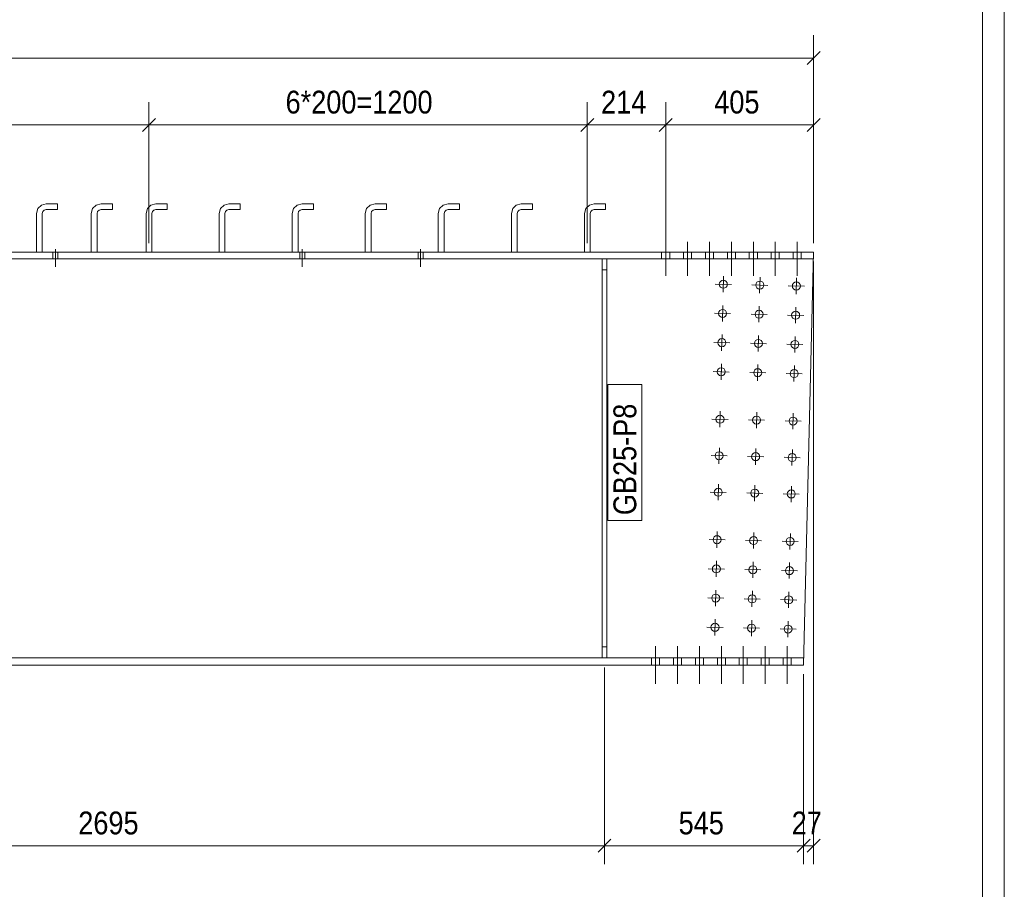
# Model space of a CAD drawing. Header units: millimetres. Extents: x 2 to 405, y 5 to 282.
# Tile 10 of 11: x 297 to 405, y 112 to 208. Entities that reach past the tile are written whole.
import ezdxf

# ---------------------------------------------------------------- set-up
doc = ezdxf.new("R2010")
doc.units = ezdxf.units.MM
doc.linetypes.add('XKITLINE00', pattern=[0])
doc.linetypes.add('XKITLINE01', pattern=[4, 1, -1, 1, -1])
for name, color, linetype, lineweight in [('Bolt', 7, 'Continuous', 0), ('DrawingSheet', 5, 'Continuous', 0), ('OtherObjectType', 1, 'Continuous', 0), ('Part', 2, 'Continuous', 0), ('PartMark', 3, 'Continuous', 0), ('Z-DIMENSIONS', 1, 'Continuous', 0)]:
    doc.layers.add(name, color=color, linetype=linetype, lineweight=lineweight)
doc.styles.add('ARIAL', font='ARIAL.TTF')

# ---------------------------------------------------------------- blocks, each defined once
blk = doc.blocks.new('*A4')
at = {"layer": 'Part', "linetype": 'XKITLINE01', "lineweight": 0}
for p, q in [((311.02, 186.26), (311.17, 186.8)), ((311.17, 186.8), (311.56, 187.19)), ((311.56, 187.19), (312.1, 187.34)), ((311.72, 186.48), (311.88, 186.64)), ((311.88, 186.64), (312.1, 186.7)), ((312.1, 187.34), (313.34, 187.34)), ((312.1, 186.7), (313.34, 186.7)), ((313.34, 186.7), (313.34, 187.34)), ((311.02, 182.02), (311.02, 186.26)), ((311.66, 186.26), (311.72, 186.48)), ((311.66, 182.02), (311.66, 186.26)), ((311.66, 182.02), (311.02, 182.02))]:
    blk.add_line(p, q, dxfattribs=at)
blk = doc.blocks.new('*A12')
at = {"layer": 'Bolt', "linetype": 'XKITLINE00', "lineweight": 0}
for p, q in [((367.92, 183.17), (367.92, 179.45)), ((370.32, 183.17), (370.32, 179.45)), ((372.72, 183.17), (372.72, 179.45)), ((375.12, 183.17), (375.12, 179.45)), ((377.52, 183.17), (377.52, 179.45)), ((379.92, 183.17), (379.92, 179.45)), ((382.32, 183.17), (382.32, 179.45)), ((367.48, 182.02), (367.48, 181.3)), ((368.36, 182.02), (368.36, 181.3)), ((369.88, 182.02), (369.88, 181.3)), ((370.76, 182.02), (370.76, 181.3)), ((372.28, 182.02), (372.28, 181.3)), ((373.16, 182.02), (373.16, 181.3)), ((374.68, 182.02), (374.68, 181.3)), ((375.56, 182.02), (375.56, 181.3)), ((377.08, 182.02), (377.08, 181.3)), ((377.96, 182.02), (377.96, 181.3)), ((379.48, 182.02), (379.48, 181.3)), ((380.36, 182.02), (380.36, 181.3)), ((381.88, 182.02), (381.88, 181.3)), ((382.76, 182.02), (382.76, 181.3))]:
    blk.add_line(p, q, dxfattribs=at)
blk = doc.blocks.new('*A13')
at = {"layer": 'Bolt', "linetype": 'XKITLINE00', "lineweight": 0}
for p, q in [((367.92, 183.17), (367.92, 179.45)), ((370.32, 183.17), (370.32, 179.45)), ((372.72, 183.17), (372.72, 179.45)), ((375.12, 183.17), (375.12, 179.45)), ((377.52, 183.17), (377.52, 179.45)), ((379.92, 183.17), (379.92, 179.45)), ((382.32, 183.17), (382.32, 179.45)), ((367.48, 182.02), (367.48, 181.3)), ((368.36, 182.02), (368.36, 181.3)), ((369.88, 182.02), (369.88, 181.3)), ((370.76, 182.02), (370.76, 181.3)), ((372.28, 182.02), (372.28, 181.3)), ((373.16, 182.02), (373.16, 181.3)), ((374.68, 182.02), (374.68, 181.3)), ((375.56, 182.02), (375.56, 181.3)), ((377.08, 182.02), (377.08, 181.3)), ((377.96, 182.02), (377.96, 181.3)), ((379.48, 182.02), (379.48, 181.3)), ((380.36, 182.02), (380.36, 181.3)), ((381.88, 182.02), (381.88, 181.3)), ((382.76, 182.02), (382.76, 181.3))]:
    blk.add_line(p, q, dxfattribs=at)
blk = doc.blocks.new('*A14')
at = {"layer": 'Bolt', "linetype": 'XKITLINE00', "lineweight": 0}
for p, q in [((301.09, 182.34), (301.09, 180.42)), ((301.09, 182.34), (301.09, 180.42)), ((328.13, 182.34), (328.13, 180.42)), ((328.13, 182.34), (328.13, 180.42)), ((341.09, 182.34), (341.09, 180.42)), ((341.09, 182.34), (341.09, 180.42)), ((300.81, 182.02), (300.81, 181.3)), ((300.81, 182.02), (300.81, 181.3)), ((301.37, 182.02), (301.37, 181.3)), ((301.37, 182.02), (301.37, 181.3)), ((327.85, 182.02), (327.85, 181.3)), ((327.85, 182.02), (327.85, 181.3)), ((328.41, 182.02), (328.41, 181.3)), ((328.41, 182.02), (328.41, 181.3)), ((340.81, 182.02), (340.81, 181.3)), ((340.81, 182.02), (340.81, 181.3)), ((341.37, 182.02), (341.37, 181.3)), ((341.37, 182.02), (341.37, 181.3))]:
    blk.add_line(p, q, dxfattribs=at)
blk = doc.blocks.new('*A22')
at = {"layer": 'Part', "linetype": 'XKITLINE00', "lineweight": 0}
for p, q in [((319.02, 186.26), (319.17, 186.8)), ((319.17, 186.8), (319.56, 187.19)), ((319.56, 187.19), (320.1, 187.34)), ((319.72, 186.48), (319.88, 186.64)), ((319.88, 186.64), (320.1, 186.7)), ((320.1, 187.34), (321.34, 187.34)), ((320.1, 186.7), (321.34, 186.7)), ((321.34, 187.34), (321.34, 186.7)), ((319.02, 182.02), (319.02, 186.26)), ((319.66, 186.26), (319.72, 186.48)), ((319.66, 182.02), (319.66, 186.26))]:
    blk.add_line(p, q, dxfattribs=at)
at = {"layer": 'Part', "linetype": 'XKITLINE01', "lineweight": 0}
blk.add_line((319.66, 182.02), (319.02, 182.02), dxfattribs=at)
blk = doc.blocks.new('*A29')
at = {"layer": 'Part', "linetype": 'XKITLINE00', "lineweight": 0}
for p, q in [((311.02, 186.26), (311.17, 186.8)), ((311.17, 186.8), (311.56, 187.19)), ((311.56, 187.19), (312.1, 187.34)), ((311.72, 186.48), (311.88, 186.64)), ((311.88, 186.64), (312.1, 186.7)), ((312.1, 187.34), (313.34, 187.34)), ((312.1, 186.7), (313.34, 186.7)), ((313.34, 187.34), (313.34, 186.7)), ((311.02, 182.02), (311.02, 186.26)), ((311.66, 186.26), (311.72, 186.48)), ((311.66, 182.02), (311.66, 186.26))]:
    blk.add_line(p, q, dxfattribs=at)
at = {"layer": 'Part', "linetype": 'XKITLINE01', "lineweight": 0}
blk.add_line((311.66, 182.02), (311.02, 182.02), dxfattribs=at)
blk = doc.blocks.new('*A30')
at = {"layer": 'Part', "linetype": 'XKITLINE01', "lineweight": 0}
for p, q in [((359.02, 186.26), (359.17, 186.8)), ((359.17, 186.8), (359.56, 187.19)), ((359.56, 187.19), (360.1, 187.34)), ((359.72, 186.48), (359.88, 186.64)), ((359.88, 186.64), (360.1, 186.7)), ((360.1, 187.34), (361.34, 187.34)), ((360.1, 186.7), (361.34, 186.7)), ((361.34, 186.7), (361.34, 187.34)), ((359.02, 182.02), (359.02, 186.26)), ((359.66, 186.26), (359.72, 186.48)), ((359.66, 182.02), (359.66, 186.26)), ((359.66, 182.02), (359.02, 182.02))]:
    blk.add_line(p, q, dxfattribs=at)
blk = doc.blocks.new('*A31')
at = {"layer": 'Part', "linetype": 'XKITLINE00', "lineweight": 0}
for p, q in [((359.02, 186.26), (359.17, 186.8)), ((359.17, 186.8), (359.56, 187.19)), ((359.56, 187.19), (360.1, 187.34)), ((359.72, 186.48), (359.88, 186.64)), ((359.88, 186.64), (360.1, 186.7)), ((360.1, 187.34), (361.34, 187.34)), ((360.1, 186.7), (361.34, 186.7)), ((361.34, 187.34), (361.34, 186.7)), ((359.02, 182.02), (359.02, 186.26)), ((359.66, 186.26), (359.72, 186.48)), ((359.66, 182.02), (359.66, 186.26))]:
    blk.add_line(p, q, dxfattribs=at)
at = {"layer": 'Part', "linetype": 'XKITLINE01', "lineweight": 0}
for p, q in [((359.02, 182.02), (359.02, 182.02)), ((359.66, 182.02), (359.02, 182.02)), ((359.66, 182.02), (359.66, 182.02))]:
    blk.add_line(p, q, dxfattribs=at)
blk = doc.blocks.new('*A34')
at = {"layer": 'Part', "linetype": 'XKITLINE01', "lineweight": 0}
for p, q in [((351.02, 186.26), (351.17, 186.8)), ((351.17, 186.8), (351.56, 187.19)), ((351.56, 187.19), (352.1, 187.34)), ((351.72, 186.48), (351.88, 186.64)), ((351.88, 186.64), (352.1, 186.7)), ((352.1, 187.34), (353.34, 187.34)), ((352.1, 186.7), (353.34, 186.7)), ((353.34, 186.7), (353.34, 187.34)), ((351.02, 182.02), (351.02, 186.26)), ((351.66, 186.26), (351.72, 186.48)), ((351.66, 182.02), (351.66, 186.26)), ((351.66, 182.02), (351.02, 182.02))]:
    blk.add_line(p, q, dxfattribs=at)
blk = doc.blocks.new('*A35')
at = {"layer": 'Part', "linetype": 'XKITLINE00', "lineweight": 0}
for p, q in [((351.02, 186.26), (351.17, 186.8)), ((351.17, 186.8), (351.56, 187.19)), ((351.56, 187.19), (352.1, 187.34)), ((351.72, 186.48), (351.88, 186.64)), ((351.88, 186.64), (352.1, 186.7)), ((352.1, 187.34), (353.34, 187.34)), ((352.1, 186.7), (353.34, 186.7)), ((353.34, 187.34), (353.34, 186.7)), ((351.02, 182.02), (351.02, 186.26)), ((351.66, 186.26), (351.72, 186.48)), ((351.66, 182.02), (351.66, 186.26))]:
    blk.add_line(p, q, dxfattribs=at)
at = {"layer": 'Part', "linetype": 'XKITLINE01', "lineweight": 0}
for p, q in [((351.02, 182.02), (351.02, 182.02)), ((351.66, 182.02), (351.02, 182.02)), ((351.66, 182.02), (351.66, 182.02))]:
    blk.add_line(p, q, dxfattribs=at)
blk = doc.blocks.new('*A44')
at = {"layer": 'Bolt', "linetype": 'XKITLINE00', "lineweight": 0}
for p, q in [((366.82, 138.86), (366.82, 134.74)), ((366.82, 138.86), (366.82, 134.74)), ((369.22, 138.86), (369.22, 134.74)), ((369.22, 138.86), (369.22, 134.74)), ((371.62, 138.86), (371.62, 134.74)), ((371.62, 138.86), (371.62, 134.74)), ((374.02, 138.86), (374.02, 134.74)), ((374.02, 138.86), (374.02, 134.74)), ((376.42, 138.86), (376.42, 134.74)), ((376.42, 138.86), (376.42, 134.74)), ((378.82, 138.86), (378.82, 134.74)), ((378.82, 138.86), (378.82, 134.74)), ((381.22, 138.86), (381.22, 134.74)), ((381.22, 138.86), (381.22, 134.74)), ((366.38, 137.58), (366.38, 136.78)), ((366.38, 137.58), (366.38, 136.78)), ((367.26, 137.58), (367.26, 136.78)), ((367.26, 137.58), (367.26, 136.78)), ((368.78, 137.58), (368.78, 136.78)), ((368.78, 137.58), (368.78, 136.78)), ((369.66, 137.58), (369.66, 136.78)), ((369.66, 137.58), (369.66, 136.78)), ((371.18, 137.58), (371.18, 136.78)), ((371.18, 137.58), (371.18, 136.78)), ((372.06, 137.58), (372.06, 136.78)), ((372.06, 137.58), (372.06, 136.78)), ((373.58, 137.58), (373.58, 136.78)), ((373.58, 137.58), (373.58, 136.78)), ((374.46, 137.58), (374.46, 136.78)), ((374.46, 137.58), (374.46, 136.78)), ((375.98, 137.58), (375.98, 136.78)), ((375.98, 137.58), (375.98, 136.78)), ((376.86, 137.58), (376.86, 136.78)), ((376.86, 137.58), (376.86, 136.78)), ((378.38, 137.58), (378.38, 136.78)), ((378.38, 137.58), (378.38, 136.78)), ((379.26, 137.58), (379.26, 136.78)), ((379.26, 137.58), (379.26, 136.78)), ((380.78, 137.58), (380.78, 136.78)), ((380.78, 137.58), (380.78, 136.78)), ((381.66, 137.58), (381.66, 136.78)), ((381.66, 137.58), (381.66, 136.78))]:
    blk.add_line(p, q, dxfattribs=at)
blk = doc.blocks.new('*A45')
at = {"layer": 'Bolt', "linetype": 'XKITLINE00', "lineweight": 0}
for p, q in [((366.82, 138.86), (366.82, 134.74)), ((366.82, 138.86), (366.82, 134.74)), ((369.22, 138.86), (369.22, 134.74)), ((369.22, 138.86), (369.22, 134.74)), ((371.62, 138.86), (371.62, 134.74)), ((371.62, 138.86), (371.62, 134.74)), ((374.02, 138.86), (374.02, 134.74)), ((374.02, 138.86), (374.02, 134.74)), ((376.42, 138.86), (376.42, 134.74)), ((376.42, 138.86), (376.42, 134.74)), ((378.82, 138.86), (378.82, 134.74)), ((378.82, 138.86), (378.82, 134.74)), ((381.22, 138.86), (381.22, 134.74)), ((381.22, 138.86), (381.22, 134.74)), ((366.38, 137.58), (366.38, 136.78)), ((366.38, 137.58), (366.38, 136.78)), ((367.26, 137.58), (367.26, 136.78)), ((367.26, 137.58), (367.26, 136.78)), ((368.78, 137.58), (368.78, 136.78)), ((368.78, 137.58), (368.78, 136.78)), ((369.66, 137.58), (369.66, 136.78)), ((369.66, 137.58), (369.66, 136.78)), ((371.18, 137.58), (371.18, 136.78)), ((371.18, 137.58), (371.18, 136.78)), ((372.06, 137.58), (372.06, 136.78)), ((372.06, 137.58), (372.06, 136.78)), ((373.58, 137.58), (373.58, 136.78)), ((373.58, 137.58), (373.58, 136.78)), ((374.46, 137.58), (374.46, 136.78)), ((374.46, 137.58), (374.46, 136.78)), ((375.98, 137.58), (375.98, 136.78)), ((375.98, 137.58), (375.98, 136.78)), ((376.86, 137.58), (376.86, 136.78)), ((376.86, 137.58), (376.86, 136.78)), ((378.38, 137.58), (378.38, 136.78)), ((378.38, 137.58), (378.38, 136.78)), ((379.26, 137.58), (379.26, 136.78)), ((379.26, 137.58), (379.26, 136.78)), ((380.78, 137.58), (380.78, 136.78)), ((380.78, 137.58), (380.78, 136.78)), ((381.66, 137.58), (381.66, 136.78)), ((381.66, 137.58), (381.66, 136.78))]:
    blk.add_line(p, q, dxfattribs=at)
blk = doc.blocks.new('*A46')
at = {"layer": 'Bolt', "linetype": 'XKITLINE00', "lineweight": 0}
for p, q in [((374.25, 179.39), (374.21, 177.63)), ((378.25, 179.3), (378.21, 177.54)), ((382.25, 179.2), (382.21, 177.44)), ((373.35, 178.53), (375.11, 178.49)), ((377.35, 178.44), (379.11, 178.39)), ((381.35, 178.34), (383.11, 178.3)), ((374.17, 176.19), (374.13, 174.43)), ((378.17, 176.1), (378.13, 174.34)), ((382.17, 176), (382.13, 174.24)), ((373.27, 175.33), (375.03, 175.29)), ((377.27, 175.24), (379.03, 175.19)), ((381.27, 175.14), (383.03, 175.1)), ((374.1, 172.99), (374.05, 171.23)), ((378.09, 172.9), (378.05, 171.14)), ((382.09, 172.8), (382.05, 171.04)), ((373.19, 172.14), (374.95, 172.09)), ((377.19, 172.04), (378.95, 172)), ((381.19, 171.94), (382.95, 171.9)), ((374.02, 169.79), (373.98, 168.04)), ((378.02, 169.7), (377.97, 167.94)), ((382.02, 169.6), (381.97, 167.84)), ((373.12, 168.94), (374.88, 168.89)), ((377.12, 168.84), (378.88, 168.8)), ((381.12, 168.74), (382.87, 168.7)), ((373.89, 164.6), (373.85, 162.84)), ((377.89, 164.5), (377.85, 162.74)), ((381.89, 164.4), (381.85, 162.64)), ((372.99, 163.74), (374.75, 163.7)), ((376.99, 163.64), (378.75, 163.6)), ((380.99, 163.54), (382.75, 163.5)), ((372.89, 159.74), (374.65, 159.7)), ((373.8, 160.6), (373.75, 158.84)), ((376.89, 159.64), (378.65, 159.6)), ((377.79, 160.5), (377.75, 158.74)), ((381.79, 160.4), (381.75, 158.64)), ((380.89, 159.55), (382.65, 159.5)), ((373.7, 156.6), (373.66, 154.84)), ((377.7, 156.5), (377.65, 154.74)), ((381.7, 156.4), (381.65, 154.65)), ((372.8, 155.74), (374.56, 155.7)), ((376.8, 155.64), (378.56, 155.6)), ((380.8, 155.55), (382.55, 155.5)), ((373.57, 151.4), (373.53, 149.64)), ((377.57, 151.3), (377.53, 149.54)), ((381.57, 151.21), (381.53, 149.45)), ((372.67, 150.54), (374.43, 150.5)), ((376.67, 150.44), (378.43, 150.4)), ((380.67, 150.35), (382.43, 150.31)), ((373.5, 148.2), (373.45, 146.44)), ((377.49, 148.1), (377.45, 146.34)), ((381.49, 148.01), (381.45, 146.25)), ((372.59, 147.34), (374.35, 147.3)), ((376.59, 147.25), (378.35, 147.2)), ((380.59, 147.15), (382.35, 147.11)), ((373.42, 145), (373.37, 143.24)), ((377.42, 144.91), (377.37, 143.15)), ((381.42, 144.81), (381.37, 143.05)), ((372.52, 144.14), (374.28, 144.1)), ((376.52, 144.05), (378.27, 144)), ((380.51, 143.95), (382.27, 143.91)), ((373.34, 141.8), (373.3, 140.04)), ((377.34, 141.71), (377.3, 139.95)), ((381.34, 141.61), (381.29, 139.85)), ((372.44, 140.94), (374.2, 140.9)), ((376.44, 140.85), (378.2, 140.81)), ((380.44, 140.75), (382.2, 140.71))]:
    blk.add_line(p, q, dxfattribs=at)
for centre in [(374.23, 178.51), (378.23, 178.42), (382.23, 178.32), (374.15, 175.31), (378.15, 175.22), (382.15, 175.12), (374.07, 172.11), (378.07, 172.02), (382.07, 171.92), (374, 168.92), (378, 168.82), (381.99, 168.72), (373.87, 163.72), (377.87, 163.62), (381.87, 163.52), (373.77, 159.72), (377.77, 159.62), (381.77, 159.52), (373.68, 155.72), (377.68, 155.62), (381.67, 155.53), (373.55, 150.52), (377.55, 150.42), (381.55, 150.33), (373.47, 147.32), (377.47, 147.22), (381.47, 147.13), (373.4, 144.12), (377.39, 144.03), (381.39, 143.93), (373.32, 140.92), (377.32, 140.83), (381.32, 140.73)]:
    blk.add_circle(centre, 0.44, dxfattribs=at)
blk = doc.blocks.new('*A50')
at = {"layer": 'Part', "linetype": 'XKITLINE00', "lineweight": 0}
for p, q in [((384.12, 182.02), (45.32, 182.02)), ((384.1, 181.3), (45.32, 181.3)), ((383.02, 136.78), (384.12, 182.02)), ((383.04, 137.58), (45.32, 137.58)), ((383.02, 136.78), (60.72, 136.78))]:
    blk.add_line(p, q, dxfattribs=at)
blk = doc.blocks.new('*A56')
at = {"layer": 'Part', "linetype": 'XKITLINE01', "lineweight": 0}
for p, q in [((299.02, 186.26), (299.17, 186.8)), ((299.17, 186.8), (299.56, 187.19)), ((299.56, 187.19), (300.1, 187.34)), ((299.72, 186.48), (299.88, 186.64)), ((299.88, 186.64), (300.1, 186.7)), ((300.1, 187.34), (301.34, 187.34)), ((300.1, 186.7), (301.34, 186.7)), ((301.34, 186.7), (301.34, 187.34)), ((299.02, 182.02), (299.02, 186.26)), ((299.66, 186.26), (299.72, 186.48)), ((299.66, 182.02), (299.66, 186.26)), ((299.66, 182.02), (299.02, 182.02))]:
    blk.add_line(p, q, dxfattribs=at)
blk = doc.blocks.new('*A57')
at = {"layer": 'Part', "linetype": 'XKITLINE00', "lineweight": 0}
for p, q in [((299.02, 186.26), (299.17, 186.8)), ((299.17, 186.8), (299.56, 187.19)), ((299.56, 187.19), (300.1, 187.34)), ((299.72, 186.48), (299.88, 186.64)), ((299.88, 186.64), (300.1, 186.7)), ((300.1, 187.34), (301.34, 187.34)), ((300.1, 186.7), (301.34, 186.7)), ((301.34, 187.34), (301.34, 186.7)), ((299.02, 182.02), (299.02, 186.26)), ((299.66, 186.26), (299.72, 186.48)), ((299.66, 182.02), (299.66, 186.26))]:
    blk.add_line(p, q, dxfattribs=at)
at = {"layer": 'Part', "linetype": 'XKITLINE01', "lineweight": 0}
blk.add_line((299.66, 182.02), (299.02, 182.02), dxfattribs=at)
blk = doc.blocks.new('*A58')
at = {"layer": 'Part', "linetype": 'XKITLINE01', "lineweight": 0}
for p, q in [((305.02, 186.26), (305.17, 186.8)), ((305.17, 186.8), (305.56, 187.19)), ((305.56, 187.19), (306.1, 187.34)), ((305.72, 186.48), (305.88, 186.64)), ((305.88, 186.64), (306.1, 186.7)), ((306.1, 187.34), (307.34, 187.34)), ((306.1, 186.7), (307.34, 186.7)), ((307.34, 186.7), (307.34, 187.34)), ((305.02, 182.02), (305.02, 186.26)), ((305.66, 186.26), (305.72, 186.48)), ((305.66, 182.02), (305.66, 186.26)), ((305.66, 182.02), (305.02, 182.02))]:
    blk.add_line(p, q, dxfattribs=at)
blk = doc.blocks.new('*A87')
at = {"layer": 'Part', "linetype": 'XKITLINE01', "lineweight": 0}
for p, q in [((343.02, 186.26), (343.17, 186.8)), ((343.17, 186.8), (343.56, 187.19)), ((343.56, 187.19), (344.1, 187.34)), ((343.72, 186.48), (343.88, 186.64)), ((343.88, 186.64), (344.1, 186.7)), ((344.1, 187.34), (345.34, 187.34)), ((344.1, 186.7), (345.34, 186.7)), ((345.34, 186.7), (345.34, 187.34)), ((343.02, 182.02), (343.02, 186.26)), ((343.66, 186.26), (343.72, 186.48)), ((343.66, 182.02), (343.66, 186.26)), ((343.66, 182.02), (343.02, 182.02))]:
    blk.add_line(p, q, dxfattribs=at)
blk = doc.blocks.new('*A88')
at = {"layer": 'Part', "linetype": 'XKITLINE00', "lineweight": 0}
for p, q in [((343.02, 186.26), (343.17, 186.8)), ((343.17, 186.8), (343.56, 187.19)), ((343.56, 187.19), (344.1, 187.34)), ((343.72, 186.48), (343.88, 186.64)), ((343.88, 186.64), (344.1, 186.7)), ((344.1, 187.34), (345.34, 187.34)), ((344.1, 186.7), (345.34, 186.7)), ((345.34, 187.34), (345.34, 186.7)), ((343.02, 182.02), (343.02, 186.26)), ((343.66, 186.26), (343.72, 186.48)), ((343.66, 182.02), (343.66, 186.26))]:
    blk.add_line(p, q, dxfattribs=at)
at = {"layer": 'Part', "linetype": 'XKITLINE01', "lineweight": 0}
blk.add_line((343.66, 182.02), (343.02, 182.02), dxfattribs=at)
blk = doc.blocks.new('*A89')
at = {"layer": 'Part', "linetype": 'XKITLINE01', "lineweight": 0}
for p, q in [((335.02, 186.26), (335.17, 186.8)), ((335.17, 186.8), (335.56, 187.19)), ((335.56, 187.19), (336.1, 187.34)), ((335.72, 186.48), (335.88, 186.64)), ((335.88, 186.64), (336.1, 186.7)), ((336.1, 187.34), (337.34, 187.34)), ((336.1, 186.7), (337.34, 186.7)), ((337.34, 186.7), (337.34, 187.34)), ((335.02, 182.02), (335.02, 186.26)), ((335.66, 186.26), (335.72, 186.48)), ((335.66, 182.02), (335.66, 186.26)), ((335.66, 182.02), (335.02, 182.02))]:
    blk.add_line(p, q, dxfattribs=at)
blk = doc.blocks.new('*A90')
at = {"layer": 'Part', "linetype": 'XKITLINE00', "lineweight": 0}
for p, q in [((335.02, 186.26), (335.17, 186.8)), ((335.17, 186.8), (335.56, 187.19)), ((335.56, 187.19), (336.1, 187.34)), ((335.72, 186.48), (335.88, 186.64)), ((335.88, 186.64), (336.1, 186.7)), ((336.1, 187.34), (337.34, 187.34)), ((336.1, 186.7), (337.34, 186.7)), ((337.34, 187.34), (337.34, 186.7)), ((335.02, 182.02), (335.02, 186.26)), ((335.66, 186.26), (335.72, 186.48)), ((335.66, 182.02), (335.66, 186.26))]:
    blk.add_line(p, q, dxfattribs=at)
at = {"layer": 'Part', "linetype": 'XKITLINE01', "lineweight": 0}
blk.add_line((335.66, 182.02), (335.02, 182.02), dxfattribs=at)
blk = doc.blocks.new('*A91')
at = {"layer": 'Part', "linetype": 'XKITLINE01', "lineweight": 0}
for p, q in [((327.02, 186.26), (327.17, 186.8)), ((327.17, 186.8), (327.56, 187.19)), ((327.56, 187.19), (328.1, 187.34)), ((327.72, 186.48), (327.88, 186.64)), ((327.88, 186.64), (328.1, 186.7)), ((328.1, 187.34), (329.34, 187.34)), ((328.1, 186.7), (329.34, 186.7)), ((329.34, 186.7), (329.34, 187.34)), ((327.02, 182.02), (327.02, 186.26)), ((327.66, 186.26), (327.72, 186.48)), ((327.66, 182.02), (327.66, 186.26)), ((327.66, 182.02), (327.02, 182.02))]:
    blk.add_line(p, q, dxfattribs=at)
blk = doc.blocks.new('*A92')
at = {"layer": 'Part', "linetype": 'XKITLINE00', "lineweight": 0}
for p, q in [((327.02, 186.26), (327.17, 186.8)), ((327.17, 186.8), (327.56, 187.19)), ((327.56, 187.19), (328.1, 187.34)), ((327.72, 186.48), (327.88, 186.64)), ((327.88, 186.64), (328.1, 186.7)), ((328.1, 187.34), (329.34, 187.34)), ((328.1, 186.7), (329.34, 186.7)), ((329.34, 187.34), (329.34, 186.7)), ((327.02, 182.02), (327.02, 186.26)), ((327.66, 186.26), (327.72, 186.48)), ((327.66, 182.02), (327.66, 186.26))]:
    blk.add_line(p, q, dxfattribs=at)
at = {"layer": 'Part', "linetype": 'XKITLINE01', "lineweight": 0}
blk.add_line((327.66, 182.02), (327.02, 182.02), dxfattribs=at)
blk = doc.blocks.new('*A93')
at = {"layer": 'Part', "linetype": 'XKITLINE01', "lineweight": 0}
for p, q in [((319.02, 186.26), (319.17, 186.8)), ((319.17, 186.8), (319.56, 187.19)), ((319.56, 187.19), (320.1, 187.34)), ((319.72, 186.48), (319.88, 186.64)), ((319.88, 186.64), (320.1, 186.7)), ((320.1, 187.34), (321.34, 187.34)), ((320.1, 186.7), (321.34, 186.7)), ((321.34, 186.7), (321.34, 187.34)), ((319.02, 182.02), (319.02, 186.26)), ((319.66, 186.26), (319.72, 186.48)), ((319.66, 182.02), (319.66, 186.26)), ((319.66, 182.02), (319.02, 182.02))]:
    blk.add_line(p, q, dxfattribs=at)
blk = doc.blocks.new('*A94')
at = {"layer": 'Part', "linetype": 'XKITLINE00', "lineweight": 0}
for p, q in [((360.98, 181.3), (360.98, 137.58)), ((361.46, 137.58), (361.46, 181.3))]:
    blk.add_line(p, q, dxfattribs=at)
at = {"layer": 'Part', "linetype": 'XKITLINE01', "lineweight": 0}
for p, q in [((361.46, 181.3), (360.98, 181.3)), ((360.98, 180.1), (361.46, 180.1)), ((360.98, 138.78), (361.46, 138.78)), ((361.46, 137.58), (360.98, 137.58))]:
    blk.add_line(p, q, dxfattribs=at)
blk = doc.blocks.new('*A103')
at = {"layer": 'Part', "linetype": 'XKITLINE01', "lineweight": 0}
for p, q in [((360.98, 137.58), (360.98, 181.3)), ((361.46, 181.3), (360.98, 181.3)), ((361.46, 137.58), (361.46, 181.3)), ((360.98, 180.1), (361.46, 180.1)), ((361.46, 138.78), (360.98, 138.78)), ((360.98, 137.58), (361.46, 137.58))]:
    blk.add_line(p, q, dxfattribs=at)
blk = doc.blocks.new('*A110')
at = {"layer": 'Part', "linetype": 'XKITLINE00', "lineweight": 0}
for p, q in [((305.02, 186.26), (305.17, 186.8)), ((305.17, 186.8), (305.56, 187.19)), ((305.56, 187.19), (306.1, 187.34)), ((305.72, 186.48), (305.88, 186.64)), ((305.88, 186.64), (306.1, 186.7)), ((306.1, 187.34), (307.34, 187.34)), ((306.1, 186.7), (307.34, 186.7)), ((307.34, 187.34), (307.34, 186.7)), ((305.02, 182.02), (305.02, 186.26)), ((305.66, 186.26), (305.72, 186.48)), ((305.66, 182.02), (305.66, 186.26))]:
    blk.add_line(p, q, dxfattribs=at)
at = {"layer": 'Part', "linetype": 'XKITLINE01', "lineweight": 0}
blk.add_line((305.66, 182.02), (305.02, 182.02), dxfattribs=at)
blk = doc.blocks.new('*A323')
at = {"layer": 'DrawingSheet', "linetype": 'XKITLINE00', "lineweight": 0}
blk.add_line((405, 5), (405, 282), dxfattribs=at)
blk = doc.blocks.new('*A325')
at = {"layer": 'OtherObjectType', "linetype": 'XKITLINE00', "lineweight": 0}
for p, q in [((405, 5), (405, 282)), ((402.62, 279.62), (402.62, 7.38)), ((402.62, 63.21), (402.62, 277.24)), ((402.62, 63.21), (402.62, 277.24))]:
    blk.add_line(p, q, dxfattribs=at)
blk = doc.blocks.new('*A331')
at = {"layer": 'Z-DIMENSIONS', "linetype": 'XKITLINE00', "lineweight": 0}
for p, q in [((359.34, 183.02), (359.34, 198.47)), ((367.92, 183.02), (367.92, 198.47)), ((360.05, 196.67), (358.64, 195.26)), ((368.62, 196.67), (367.21, 195.26)), ((359.34, 195.97), (367.92, 195.97))]:
    blk.add_line(p, q, dxfattribs=at)
at = {"layer": 'Z-DIMENSIONS'}
for p in [(359.34, 195.97), (367.92, 195.97)]:
    blk.add_point(p, dxfattribs=at)
at = {"layer": 'Z-DIMENSIONS', "style": 'ARIAL', "width": 0.85}
blk.add_text('214', height=2.5, dxfattribs=at).set_placement((360.85, 197.22))
blk = doc.blocks.new('*A332')
at = {"layer": 'Z-DIMENSIONS', "linetype": 'XKITLINE00', "lineweight": 0}
for p, q in [((361.22, 136.5), (361.22, 114.98)), ((383.02, 135.78), (383.02, 114.98)), ((361.92, 117.69), (360.51, 116.27)), ((383.73, 117.69), (382.31, 116.27)), ((361.22, 116.98), (383.02, 116.98))]:
    blk.add_line(p, q, dxfattribs=at)
at = {"layer": 'Z-DIMENSIONS'}
for p in [(361.22, 116.98), (383.02, 116.98)]:
    blk.add_point(p, dxfattribs=at)
at = {"layer": 'Z-DIMENSIONS', "style": 'ARIAL', "width": 0.85}
blk.add_text('545', height=2.5, dxfattribs=at).set_placement((369.34, 118.23))
blk = doc.blocks.new('*A333')
at = {"layer": 'Z-DIMENSIONS', "linetype": 'XKITLINE00', "lineweight": 0}
for p, q in [((384.12, 183.02), (384.12, 205.8)), ((384.82, 204.01), (383.41, 202.6)), ((45.32, 203.3), (384.12, 203.3))]:
    blk.add_line(p, q, dxfattribs=at)
at = {"layer": 'Z-DIMENSIONS'}
blk.add_point((384.12, 203.3), dxfattribs=at)
blk = doc.blocks.new('*A334')
at = {"layer": 'PartMark', "linetype": 'XKITLINE00', "lineweight": 0}
for p, q in [((361.6, 152.61), (361.6, 167.52)), ((365.3, 167.52), (361.6, 167.52)), ((365.3, 152.61), (365.3, 167.52)), ((365.3, 152.61), (361.6, 152.61))]:
    blk.add_line(p, q, dxfattribs=at)
at = {"layer": 'PartMark', "style": 'ARIAL', "width": 0.85}
blk.add_text('GB25-P8', height=2.5, rotation=90.0002, dxfattribs=at).set_placement((364.7, 153.21))
blk = doc.blocks.new('*A337')
at = {"layer": 'Z-DIMENSIONS', "linetype": 'XKITLINE00', "lineweight": 0}
for p, q in [((361.22, 136.5), (361.22, 114.98)), ((361.92, 117.69), (360.51, 116.27)), ((253.4, 116.98), (361.22, 116.98))]:
    blk.add_line(p, q, dxfattribs=at)
at = {"layer": 'Z-DIMENSIONS'}
blk.add_point((361.22, 116.98), dxfattribs=at)
at = {"layer": 'Z-DIMENSIONS', "style": 'ARIAL', "width": 0.85}
blk.add_text('2695', height=2.5, dxfattribs=at).set_placement((303.6, 118.23))
blk = doc.blocks.new('*A374')
at = {"layer": 'Z-DIMENSIONS', "linetype": 'XKITLINE00', "lineweight": 0}
blk.add_line((319.34, 195.97), (327.34, 195.97), dxfattribs=at)
blk = doc.blocks.new('*A375')
at = {"layer": 'Z-DIMENSIONS', "linetype": 'XKITLINE00', "lineweight": 0}
for p, q in [((360.05, 196.67), (358.64, 195.26)), ((351.34, 195.97), (359.34, 195.97)), ((359.34, 183.02), (359.34, 195.97))]:
    blk.add_line(p, q, dxfattribs=at)
at = {"layer": 'Z-DIMENSIONS'}
blk.add_point((359.34, 195.97), dxfattribs=at)
blk = doc.blocks.new('*A376')
at = {"layer": 'Z-DIMENSIONS', "linetype": 'XKITLINE00', "lineweight": 0}
blk.add_line((343.34, 195.97), (351.34, 195.97), dxfattribs=at)
blk = doc.blocks.new('*A377')
at = {"layer": 'Z-DIMENSIONS', "linetype": 'XKITLINE00', "lineweight": 0}
blk.add_line((335.34, 195.97), (343.34, 195.97), dxfattribs=at)
blk = doc.blocks.new('*A378')
at = {"layer": 'Z-DIMENSIONS', "linetype": 'XKITLINE00', "lineweight": 0}
blk.add_line((327.34, 195.97), (335.34, 195.97), dxfattribs=at)
blk = doc.blocks.new('*A394')
at = {"layer": 'Z-DIMENSIONS', "linetype": 'XKITLINE00', "lineweight": 0}
blk.add_line((293.34, 195.97), (299.34, 195.97), dxfattribs=at)
blk = doc.blocks.new('*A395')
at = {"layer": 'Z-DIMENSIONS', "linetype": 'XKITLINE00', "lineweight": 0}
blk.add_line((299.34, 195.97), (305.34, 195.97), dxfattribs=at)
blk = doc.blocks.new('*A396')
at = {"layer": 'Z-DIMENSIONS', "linetype": 'XKITLINE00', "lineweight": 0}
for p, q in [((312.05, 196.67), (310.64, 195.26)), ((305.34, 195.97), (311.34, 195.97)), ((311.34, 183.02), (311.34, 195.97))]:
    blk.add_line(p, q, dxfattribs=at)
at = {"layer": 'Z-DIMENSIONS'}
blk.add_point((311.34, 195.97), dxfattribs=at)
blk = doc.blocks.new('*A397')
at = {"layer": 'Z-DIMENSIONS', "linetype": 'XKITLINE00', "lineweight": 0}
for p, q in [((311.34, 183.02), (311.34, 198.47)), ((312.05, 196.67), (310.64, 195.26)), ((311.34, 195.97), (319.34, 195.97))]:
    blk.add_line(p, q, dxfattribs=at)
at = {"layer": 'Z-DIMENSIONS'}
blk.add_point((311.34, 195.97), dxfattribs=at)
at = {"layer": 'Z-DIMENSIONS', "style": 'ARIAL', "width": 0.85}
blk.add_text('6*200=1200', height=2.5, dxfattribs=at).set_placement((326.3, 197.22))
blk = doc.blocks.new('*A398')
at = {"layer": 'Z-DIMENSIONS', "linetype": 'XKITLINE00', "lineweight": 0}
for p, q in [((367.92, 183.02), (367.92, 198.47)), ((384.12, 183.02), (384.12, 198.47)), ((368.62, 196.67), (367.21, 195.26)), ((384.82, 196.67), (383.41, 195.26)), ((367.92, 195.97), (384.12, 195.97))]:
    blk.add_line(p, q, dxfattribs=at)
at = {"layer": 'Z-DIMENSIONS'}
for p in [(367.92, 195.97), (384.12, 195.97)]:
    blk.add_point(p, dxfattribs=at)
at = {"layer": 'Z-DIMENSIONS', "style": 'ARIAL', "width": 0.85}
blk.add_text('405', height=2.5, dxfattribs=at).set_placement((373.24, 197.22))
blk = doc.blocks.new('*A399')
at = {"layer": 'Z-DIMENSIONS', "linetype": 'XKITLINE00', "lineweight": 0}
for p, q in [((384.12, 181.02), (384.12, 114.98)), ((383.02, 135.78), (383.02, 114.98)), ((383.73, 117.69), (382.31, 116.27)), ((384.82, 117.69), (383.41, 116.27)), ((383.02, 116.98), (384.12, 116.98))]:
    blk.add_line(p, q, dxfattribs=at)
at = {"layer": 'Z-DIMENSIONS'}
for p in [(383.02, 116.98), (384.12, 116.98)]:
    blk.add_point(p, dxfattribs=at)
at = {"layer": 'Z-DIMENSIONS', "style": 'ARIAL', "width": 0.85}
blk.add_text('27', height=2.5, dxfattribs=at).set_placement((381.72, 118.23))

msp = doc.modelspace()

# ---------------------------------------------------------------- block references
at = {"lineweight": 0}
for name in ['*A323', '*A325', '*A333', '*A397', '*A331', '*A398', '*A396', '*A375', '*A394', '*A395', '*A374', '*A378', '*A377', '*A376', '*A56', '*A57', '*A58', '*A110', '*A4', '*A29', '*A22', '*A93', '*A91', '*A92', '*A89', '*A90', '*A87', '*A88', '*A34', '*A35', '*A30', '*A31', '*A14', '*A12', '*A13', '*A50', '*A94', '*A103', '*A399', '*A46', '*A334', '*A44', '*A45', '*A337', '*A332']:
    msp.add_blockref(name, (0, 0), dxfattribs=at)

doc.saveas('drawing.dxf')
